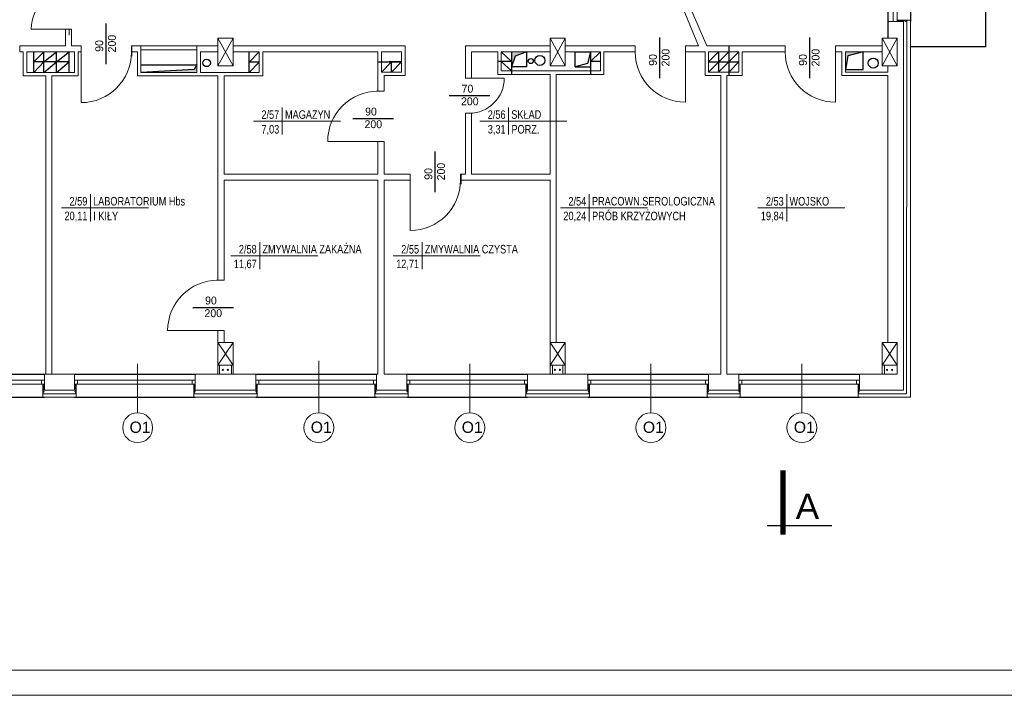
# Model space of a CAD drawing. Header units: millimetres. Extents: x 126553 to 403692, y -95821 to 38049.
# Tile 160 of 256: x 223207 to 225163, y 5446 to 6788. Entities that reach past the tile are written whole.
import ezdxf
from ezdxf.enums import TextEntityAlignment as Align

# ---------------------------------------------------------------- set-up
doc = ezdxf.new("R2010")
doc.units = ezdxf.units.MM
doc.linetypes.add('ACAD_ISO03W100', pattern=[30, 12, -18])
for name, color, linetype, lineweight in [('docieplenie', 6, 'Continuous', 18), ('docieplenie zew.', 6, 'Continuous', 18), ('OKNA', 7, 'Continuous', 13), ('opisy', 7, 'Continuous', 18), ('PODCIĄG', 11, 'ACAD_ISO03W100', 0), ('ramki', 250, 'Continuous', 13), ('WYMIAR', 7, 'Continuous', 18), ('ŚCIANY CIENKIE', 7, 'Continuous', 18), ('ŚCIANY GRUBE', 7, 'Continuous', 20)]:
    doc.layers.add(name, color=color, linetype=linetype, lineweight=lineweight)
doc.layers.add('KOMINY', color=94, linetype='Continuous', plot=False)
doc.layers.add('WIDOK', color=7, linetype='Continuous')
doc.styles.add('STYLE1', font='txt', dxfattribs={"width": 0.8})
doc.linetypes.add('ZIGZAG', pattern='A,0.0001,-0.2,[131,LTYPESHP.SHX,S=0.2,R=0,X=-0.2,Y=0],-0.4,[131,LTYPESHP.SHX,S=0.2,R=180,X=0.2,Y=0],-0.2', length=0.8001)

# ---------------------------------------------------------------- blocks, each defined once
blk = doc.blocks.new('METKA')
for p, q in [((0, 26.9), (0, -26.9)), ((-57.4, 0), (115.4, 0))]:
    blk.add_line(p, q)
at = {"layer": 'opisy', "style": 'STYLE1', "width": 0.8, "flags": 4}
for tag, p in [('NUMER', (-6.1, 4.5)), ('POWIERZCHNIA', (-6, -24.6))]:
    blk.add_attdef(tag, text='', height=17, dxfattribs=at).set_placement(p, align=Align.RIGHT)
for tag, p in [('NAZWA', (5.3, 4.6)), ('POSADZKA', (5.6, -24.7))]:
    blk.add_attdef(tag, p, '', height=17, dxfattribs=at)

msp = doc.modelspace()

# ---------------------------------------------------------------- hatches: boundary and pattern name
at = {"layer": 'KOMINY'}
for points in [[(224213.72505, 6723.67806), (224183.72505, 6723.67806), (224183.72505, 6693.67806), (224191.2295, 6714.8423)], [(224847.72505, 6688.67806), (224852.53022, 6715.9143), (224882.72505, 6723.67806), (224847.72505, 6723.67806)], [(223558.72505, 6697.87339), (223553.36802, 6688.36269), (223447.72505, 6682.87339), (223558.72505, 6682.87339)]]:
    msp.add_hatch(color=0, dxfattribs=at).paths.add_polyline_path(points)

# ---------------------------------------------------------------- linework, layer by layer
at = {"layer": 'docieplenie', "color": 0, "linetype": 'ZIGZAG'}
for p, q in [((224952.97679, 6786.34464), (224951.22332, 6784.28772)), ((224955.95001, 6784.05911), (224952.97679, 6786.34464)), ((224958.4485, 6786.53633), (224955.95001, 6784.05911)), ((224961.74573, 6783.79368), (224958.4485, 6786.53633)), ((224964.58571, 6786.38401), (224961.74573, 6783.79368)), ((224967.13189, 6783.93905), (224964.58571, 6786.38401)), ((224969.62804, 6785.12585), (224967.13189, 6783.93905)), ((224969.62804, 6785.12585), (224969.16212, 6044.7064)), ((223252.87518, 6050.75245), (223255.52144, 6053.12851)), ((223255.22179, 6048.92405), (223252.87518, 6050.75245)), ((223252.91362, 6055.08295), (223255.51836, 6057.59137)), ((223255.52144, 6053.12851), (223252.91362, 6055.08295)), ((223252.91509, 6046.39691), (223255.22179, 6048.92405)), ((223254.20645, 6044.72881), (223252.91509, 6046.39691)), ((223252.92668, 6060.0264), (223255.4984, 6062.51847)), ((223255.51836, 6057.59137), (223252.92668, 6060.0264)), ((223255.4984, 6062.51847), (223254.25151, 6063.5308)), ((223315.86656, 6053.75122), (223318.47995, 6056.10187)), ((223318.46674, 6051.59823), (223315.86656, 6053.75122)), ((223315.88945, 6062.70489), (223316.75305, 6063.45522)), ((223318.51752, 6060.64146), (223315.88945, 6062.70489)), ((223315.88945, 6058.54051), (223318.51752, 6060.64146)), ((223318.47995, 6056.10187), (223315.88945, 6058.54051)), ((223316.12659, 6049.11117), (223318.46674, 6051.59823)), ((223318.57827, 6047.21799), (223316.12659, 6049.11117)), ((223317.05109, 6044.72881), (223318.57827, 6047.21799)), ((223552.94993, 6052.62216), (223555.3752, 6055.27165)), ((223555.20659, 6049.22323), (223552.94993, 6052.62216)), ((223552.98265, 6046.70681), (223555.20659, 6049.22323)), ((223554.16381, 6044.7064), (223552.98265, 6046.70681)), ((223553.08582, 6058.14754), (223555.4405, 6060.69675)), ((223555.3752, 6055.27165), (223553.08582, 6058.14754)), ((223555.4405, 6060.69675), (223553.21657, 6063.24586)), ((223676.18795, 6058.65362), (223678.44109, 6061.48408)), ((223678.24797, 6056.14476), (223676.18795, 6058.65362)), ((223676.18795, 6053.70033), (223678.24797, 6056.14476)), ((223678.31239, 6051.96342), (223676.18795, 6053.70033)), ((223676.18795, 6049.13296), (223678.31239, 6051.96342)), ((223678.24797, 6047.01012), (223676.18795, 6049.13296)), ((223678.44109, 6061.48408), (223676.25238, 6063.47824)), ((223676.89615, 6044.7064), (223678.24797, 6047.01012)), ((223912.87518, 6050.75245), (223915.52144, 6053.12851)), ((223915.22179, 6048.92405), (223912.87518, 6050.75245)), ((223912.91362, 6055.08295), (223915.51836, 6057.59137)), ((223915.52144, 6053.12851), (223912.91362, 6055.08295)), ((223912.91509, 6046.39691), (223915.22179, 6048.92405)), ((223914.20645, 6044.72881), (223912.91509, 6046.39691)), ((223912.92668, 6060.0264), (223915.4984, 6062.51847)), ((223915.51836, 6057.59137), (223912.92668, 6060.0264)), ((223915.4984, 6062.51847), (223914.25151, 6063.5308)), ((223975.86656, 6053.75122), (223978.47995, 6056.10187)), ((223978.46674, 6051.59823), (223975.86656, 6053.75122)), ((223975.88945, 6062.70489), (223976.75305, 6063.45522)), ((223978.51752, 6060.64146), (223975.88945, 6062.70489)), ((223975.88945, 6058.54051), (223978.51752, 6060.64146)), ((223978.47995, 6056.10187), (223975.88945, 6058.54051)), ((223976.12659, 6049.11117), (223978.46674, 6051.59823)), ((223978.57827, 6047.21799), (223976.12659, 6049.11117)), ((223977.05109, 6044.72881), (223978.57827, 6047.21799)), ((224212.94993, 6052.62216), (224215.3752, 6055.27165)), ((224215.20659, 6049.22323), (224212.94993, 6052.62216)), ((224212.98265, 6046.70681), (224215.20659, 6049.22323)), ((224214.16381, 6044.7064), (224212.98265, 6046.70681)), ((224213.08582, 6058.14754), (224215.4405, 6060.69675)), ((224215.3752, 6055.27165), (224213.08582, 6058.14754)), ((224215.4405, 6060.69675), (224213.21657, 6063.24586)), ((224336.18795, 6058.65362), (224338.44109, 6061.48408)), ((224338.24797, 6056.14476), (224336.18795, 6058.65362)), ((224336.18795, 6053.70033), (224338.24797, 6056.14476)), ((224338.31239, 6051.96342), (224336.18795, 6053.70033)), ((224336.18795, 6049.13296), (224338.31239, 6051.96342)), ((224338.24797, 6047.01012), (224336.18795, 6049.13296)), ((224338.44109, 6061.48408), (224336.25238, 6063.47824)), ((224336.89615, 6044.7064), (224338.24797, 6047.01012)), ((224572.87518, 6050.75245), (224575.52144, 6053.12851)), ((224575.22179, 6048.92405), (224572.87518, 6050.75245)), ((224572.91362, 6055.08295), (224575.51836, 6057.59137)), ((224575.52144, 6053.12851), (224572.91362, 6055.08295)), ((224572.91509, 6046.39691), (224575.22179, 6048.92405)), ((224574.20645, 6044.72881), (224572.91509, 6046.39691)), ((224572.92668, 6060.0264), (224575.4984, 6062.51847)), ((224575.51836, 6057.59137), (224572.92668, 6060.0264)), ((224575.4984, 6062.51847), (224574.25151, 6063.5308)), ((224635.86656, 6053.75122), (224638.47995, 6056.10187)), ((224638.46674, 6051.59823), (224635.86656, 6053.75122)), ((224635.88945, 6062.70489), (224636.75305, 6063.45522)), ((224638.51752, 6060.64146), (224635.88945, 6062.70489)), ((224635.88945, 6058.54051), (224638.51752, 6060.64146)), ((224638.47995, 6056.10187), (224635.88945, 6058.54051)), ((224636.12659, 6049.11117), (224638.46674, 6051.59823)), ((224638.57827, 6047.21799), (224636.12659, 6049.11117)), ((224637.05109, 6044.72881), (224638.57827, 6047.21799)), ((224872.94993, 6052.62216), (224875.3752, 6055.27165)), ((224875.20659, 6049.22323), (224872.94993, 6052.62216)), ((224872.98265, 6046.70681), (224875.20659, 6049.22323)), ((224874.16381, 6044.7064), (224872.98265, 6046.70681)), ((224873.08582, 6058.14754), (224875.4405, 6060.69675)), ((224875.3752, 6055.27165), (224873.08582, 6058.14754)), ((224875.4405, 6060.69675), (224873.21657, 6063.24586)), ((223254.20645, 6044.72881), (223317.05109, 6044.72881)), ((223554.16381, 6044.7064), (223676.89615, 6044.7064)), ((223914.20645, 6044.72881), (223977.05109, 6044.72881)), ((224214.16381, 6044.7064), (224336.89615, 6044.7064)), ((224574.20645, 6044.72881), (224637.05109, 6044.72881)), ((224874.16381, 6044.7064), (224969.16212, 6044.7064))]:
    msp.add_line(p, q, dxfattribs=at)
at = {"layer": 'docieplenie', "color": 0}
for p, q in [((223552.72505, 6063.67806), (223552.72505, 6051.67806)), ((223678.72505, 6037.67806), (223678.72505, 6063.67806)), ((224212.72505, 6063.67806), (224212.72505, 6051.67806)), ((224338.72505, 6037.67806), (224338.72505, 6063.67806)), ((224872.72505, 6063.67806), (224872.72505, 6051.67806))]:
    msp.add_line(p, q, dxfattribs=at)
at = {"layer": 'docieplenie', "color": 0, "lineweight": 30}
for points in [[(223378.56407, 6699.15289), (223378.56407, 6780.02083)], [(224478.77492, 6671.35445), (224478.77492, 6752.22239)], [(224776.84572, 6671.35445), (224776.84572, 6752.22239)], [(224060.23923, 6636.81746), (224141.10717, 6636.81746)], [(223868.48597, 6591.37796), (223949.35391, 6591.37796)], [(224032.56407, 6444.95756), (224032.56407, 6525.8255)], [(223550.48597, 6216.06555), (223631.35391, 6216.06555)]]:
    msp.add_lwpolyline(points, dxfattribs=at)
at = {"layer": 'docieplenie', "color": 0, "lineweight": 0}
for points in [[(223309.72505, 6768.97967), (223229.72505, 6768.97967)], [(223328.72505, 6722.87339), (223328.72505, 6622.87339)], [(224529.68966, 6723.67806), (224529.68966, 6623.67806)], [(224827.76045, 6723.67806), (224827.76045, 6623.67806)], [(224099.72505, 6671.67806), (224169.72505, 6671.67806)], [(223918.72505, 6545.49789), (223818.72505, 6545.49789)], [(223982.72505, 6468.67806), (223982.72505, 6368.67806)], [(223600.72505, 6170.18549), (223500.72505, 6170.18549)]]:
    msp.add_lwpolyline(points, dxfattribs=at)
for centre, radius, start, end in [((223309.72505, 6768.97967), 80, 90, 180), ((223328.72505, 6722.87339), 100, 270, 0), ((224529.68966, 6723.67806), 100, 180, 270), ((224827.76045, 6723.67806), 100, 180, 270), ((224099.72505, 6671.67806), 70, 270, 0), ((223918.72505, 6545.49789), 100, 90, 180), ((223982.72505, 6468.67806), 100, 270, 0), ((223600.72505, 6170.18549), 100, 90, 180)]:
    msp.add_arc(centre, radius, start, end, dxfattribs=at)
at = {"layer": 'docieplenie zew.', "color": 0}
for p, q in [((224976.72505, 6786.67806), (224950.72505, 6786.67806)), ((224950.72505, 6786.67806), (224950.72505, 6783.67806)), ((224976.72505, 6783.67806), (224976.72505, 6786.67806)), ((224976.72505, 6783.67806), (224976.72505, 6037.67806)), ((223255.72505, 6063.67806), (223252.72505, 6063.67806)), ((223252.72505, 6063.67806), (223252.72505, 6037.67806)), ((223318.72505, 6063.67806), (223315.72505, 6063.67806)), ((223318.72505, 6037.67806), (223318.72505, 6063.67806)), ((223555.72505, 6063.67806), (223552.72505, 6063.67806)), ((223552.72505, 6063.67806), (223552.72505, 6037.67806)), ((223555.72505, 6063.67806), (223552.72505, 6063.67806)), ((223552.72505, 6051.67806), (223552.72505, 6037.67806)), ((223678.72505, 6063.67806), (223675.72505, 6063.67806)), ((223678.72505, 6063.67806), (223675.72505, 6063.67806)), ((223678.72505, 6037.67806), (223678.72505, 6063.67806)), ((223915.72505, 6063.67806), (223912.72505, 6063.67806)), ((223912.72505, 6063.67806), (223912.72505, 6037.67806)), ((223978.72505, 6063.67806), (223975.72505, 6063.67806)), ((223978.72505, 6037.67806), (223978.72505, 6063.67806)), ((224215.72505, 6063.67806), (224212.72505, 6063.67806)), ((224212.72505, 6063.67806), (224212.72505, 6037.67806)), ((224215.72505, 6063.67806), (224212.72505, 6063.67806)), ((224212.72505, 6051.67806), (224212.72505, 6037.67806)), ((224338.72505, 6063.67806), (224335.72505, 6063.67806)), ((224338.72505, 6063.67806), (224335.72505, 6063.67806)), ((224338.72505, 6037.67806), (224338.72505, 6063.67806)), ((224575.72505, 6063.67806), (224572.72505, 6063.67806)), ((224572.72505, 6063.67806), (224572.72505, 6037.67806)), ((224638.72505, 6063.67806), (224635.72505, 6063.67806)), ((224638.72505, 6037.67806), (224638.72505, 6063.67806)), ((224875.72505, 6063.67806), (224872.72505, 6063.67806)), ((224872.72505, 6063.67806), (224872.72505, 6037.67806)), ((224875.72505, 6063.67806), (224872.72505, 6063.67806)), ((224872.72505, 6051.67806), (224872.72505, 6037.67806)), ((223252.72505, 6037.67806), (223315.72505, 6037.67806)), ((223315.72505, 6037.67806), (223318.72505, 6037.67806)), ((223552.72505, 6037.67806), (223675.72505, 6037.67806)), ((223552.72505, 6037.67806), (223675.72505, 6037.67806)), ((223675.72505, 6037.67806), (223678.72505, 6037.67806)), ((223675.72505, 6037.67806), (223678.72505, 6037.67806)), ((223912.72505, 6037.67806), (223975.72505, 6037.67806)), ((223975.72505, 6037.67806), (223978.72505, 6037.67806)), ((224212.72505, 6037.67806), (224335.72505, 6037.67806)), ((224212.72505, 6037.67806), (224335.72505, 6037.67806)), ((224335.72505, 6037.67806), (224338.72505, 6037.67806)), ((224335.72505, 6037.67806), (224338.72505, 6037.67806)), ((224572.72505, 6037.67806), (224635.72505, 6037.67806)), ((224635.72505, 6037.67806), (224638.72505, 6037.67806)), ((224872.72505, 6037.67806), (224976.72505, 6037.67806)), ((224872.72505, 6037.67806), (224976.72505, 6037.67806))]:
    msp.add_line(p, q, dxfattribs=at)
at = {"layer": 'KOMINY', "color": 0}
for p, q in [((224615.72505, 6735.67806), (224615.72505, 6676.67806)), ((223234.72505, 6704.08039), (223254.72505, 6723.67806)), ((223234.72505, 6682.87339), (223234.72505, 6723.67806)), ((223254.72505, 6682.87339), (223254.72505, 6723.67806)), ((223254.72505, 6704.08039), (223279.72505, 6723.67806)), ((223279.72505, 6682.87339), (223279.72505, 6723.67806)), ((223279.72505, 6704.08039), (223304.72505, 6723.67806)), ((223304.72505, 6682.87339), (223304.72505, 6723.67806)), ((223662.72505, 6682.87339), (223662.72505, 6723.67806)), ((223682.72505, 6723.67806), (223662.72505, 6703.27572)), ((224163.72505, 6723.67806), (224183.72505, 6704.67806)), ((224163.72505, 6723.67806), (224183.72505, 6704.67806)), ((224183.72505, 6723.67806), (224183.72505, 6678.67806)), ((224191.2295, 6714.8423), (224183.72505, 6693.67806)), ((224213.72505, 6723.67806), (224191.2295, 6714.8423)), ((224213.72505, 6723.67806), (224213.72505, 6693.67806)), ((224310.72505, 6693.67806), (224310.72505, 6723.67806)), ((224310.72505, 6723.67806), (224340.72505, 6723.67806)), ((224340.72505, 6723.67806), (224335.11764, 6700.58601)), ((224340.72505, 6723.67806), (224340.72505, 6678.67806)), ((224360.72505, 6723.67806), (224340.72505, 6704.67806)), ((224615.72505, 6723.67806), (224575.72505, 6683.67806)), ((224595.72505, 6723.67806), (224575.72505, 6703.67806)), ((224595.72505, 6723.67806), (224595.72505, 6683.67806)), ((224635.72505, 6723.67806), (224595.72505, 6683.67806)), ((224852.53022, 6715.9143), (224847.72505, 6688.67806)), ((224882.72505, 6723.67806), (224852.53022, 6715.9143)), ((224882.72505, 6688.67806), (224882.72505, 6723.67806)), ((223259.22505, 6704.08039), (223234.72505, 6704.08039)), ((223234.72505, 6682.87339), (223254.72505, 6704.08039)), ((223254.72505, 6682.87339), (223279.72505, 6704.08039)), ((223304.72505, 6704.08039), (223259.22505, 6704.08039)), ((223279.72505, 6682.87339), (223304.72505, 6704.08039)), ((223447.72505, 6697.87339), (223558.72505, 6697.87339)), ((223558.72505, 6697.87339), (223553.36802, 6688.36269)), ((223682.72505, 6703.27572), (223662.72505, 6703.27572)), ((223682.72505, 6703.27572), (223662.72505, 6682.87339)), ((223917.72505, 6703.67806), (223965.72505, 6703.67806)), ((223925.72505, 6703.67806), (223965.72505, 6703.67806)), ((223925.72505, 6683.67806), (223945.72505, 6703.67806)), ((223965.72505, 6703.67806), (223940.72505, 6703.67806)), ((223945.72505, 6683.67806), (223945.72505, 6703.67806)), ((223945.72505, 6683.67806), (223965.72505, 6703.67806)), ((224183.72505, 6704.67806), (224156.72505, 6704.67806)), ((224163.72505, 6704.67806), (224183.72505, 6685.67806)), ((224183.72505, 6704.67806), (224163.72505, 6704.67806)), ((224163.72505, 6704.67806), (224183.72505, 6685.67806)), ((224213.72505, 6693.67806), (224183.72505, 6693.67806)), ((224335.11764, 6700.58601), (224310.72505, 6693.67806)), ((224310.72505, 6693.67806), (224340.72505, 6693.67806)), ((224360.72505, 6704.67806), (224340.72505, 6704.67806)), ((224575.72505, 6703.67806), (224635.72505, 6703.67806)), ((224635.72505, 6703.67806), (224615.72505, 6683.67806)), ((223553.36802, 6688.36269), (223447.72505, 6682.87339)), ((224847.72505, 6688.67806), (224882.72505, 6688.67806))]:
    msp.add_line(p, q, dxfattribs=at)
for centre, radius in [((224240.57617, 6706.69468), 10), ((224902.90226, 6701.39807), 10), ((223578.18722, 6701.81689), 7.5), ((224222.36762, 6705.32342), 5)]:
    msp.add_circle(centre, radius, dxfattribs=at)
at = {"layer": 'OKNA', "color": 0}
for p, q in [((224942.72505, 6903.67806), (224942.72505, 6783.67806)), ((224950.72505, 6903.67806), (224950.72505, 6783.67806)), ((223015.72505, 6071.67806), (223255.72505, 6071.67806)), ((223249.72505, 6063.67806), (223249.72505, 6071.67806)), ((223315.72505, 6071.67806), (223555.72505, 6071.67806)), ((223321.72505, 6063.67806), (223321.72505, 6071.67806)), ((223549.72505, 6063.67806), (223549.72505, 6071.67806)), ((223675.72505, 6071.67806), (223915.72505, 6071.67806)), ((223681.72505, 6063.67806), (223681.72505, 6071.67806)), ((223909.72505, 6063.67806), (223909.72505, 6071.67806)), ((223975.72505, 6071.67806), (224215.72505, 6071.67806)), ((223981.72505, 6063.67806), (223981.72505, 6071.67806)), ((224209.72505, 6063.67806), (224209.72505, 6071.67806)), ((224335.72505, 6071.67806), (224575.72505, 6071.67806)), ((224341.72505, 6063.67806), (224341.72505, 6071.67806)), ((224569.72505, 6063.67806), (224569.72505, 6071.67806)), ((224635.72505, 6071.67806), (224875.72505, 6071.67806)), ((224641.72505, 6063.67806), (224641.72505, 6071.67806)), ((224869.72505, 6063.67806), (224869.72505, 6071.67806)), ((223015.72505, 6063.67806), (223255.72505, 6063.67806)), ((223315.72505, 6063.67806), (223555.72505, 6063.67806)), ((223675.72505, 6063.67806), (223915.72505, 6063.67806)), ((223975.72505, 6063.67806), (224215.72505, 6063.67806)), ((224335.72505, 6063.67806), (224575.72505, 6063.67806)), ((224635.72505, 6063.67806), (224875.72505, 6063.67806))]:
    msp.add_line(p, q, dxfattribs=at)
at = {"layer": 'opisy', "color": 0}
for p, q in [((223801.10959, 6109.69904), (223801.10959, 6006.92606)), ((223441.10959, 6104.15036), (223441.10959, 6006.92606)), ((224101.10959, 6104.15036), (224101.10959, 6006.92606)), ((224461.10959, 6104.15036), (224461.10959, 6006.92606)), ((224761.10959, 6104.15036), (224761.10959, 6006.92606))]:
    msp.add_line(p, q, dxfattribs=at)
for centre in [(223441.10959, 5977.22581), (223801.10959, 5977.22581), (224101.10959, 5977.22581), (224461.10959, 5977.22581), (224761.10959, 5977.22581)]:
    msp.add_circle(centre, 29.70025, dxfattribs=at)
at = {"layer": 'PODCIĄG', "color": 0}
for p, q in [((223297.72505, 6768.97967), (223297.72505, 6744.87339)), ((223304.72505, 6768.97967), (223304.72505, 6744.87339))]:
    msp.add_line(p, q, dxfattribs=at)
at = {"layer": 'ramki', "color": 0, "ltscale": 0.6}
for points in [[(213966.30998, 9645.64919), (226870.0253, 9645.64919), (226870.0253, 5445.64919), (213966.30998, 5445.64919)], [(214166.30998, 9595.64919), (226820.0253, 9595.64919), (226820.0253, 5495.64919), (214166.30998, 5495.64919)]]:
    msp.add_lwpolyline(points, close=True, dxfattribs=at)
at = {"layer": 'WIDOK', "color": 0}
for p, q in [((225126.72505, 6733.67806), (225126.72505, 6983.67806)), ((224931.72505, 6903.67806), (224931.72505, 6751.17806)), ((224976.72505, 6903.67806), (224976.72505, 6783.67806)), ((223015.72505, 6083.67806), (223255.72505, 6083.67806)), ((223315.72505, 6083.67806), (223555.72505, 6083.67806)), ((223675.72505, 6083.67806), (223915.72505, 6083.67806)), ((223975.72505, 6083.67806), (224215.72505, 6083.67806)), ((224335.72505, 6083.67806), (224575.72505, 6083.67806)), ((224635.72505, 6083.67806), (224875.72505, 6083.67806)), ((223015.72505, 6037.67806), (223255.72505, 6037.67806)), ((223315.72505, 6037.67806), (223555.72505, 6037.67806)), ((223675.72505, 6037.67806), (223915.72505, 6037.67806)), ((223975.72505, 6037.67806), (224215.72505, 6037.67806)), ((224335.72505, 6037.67806), (224575.72505, 6037.67806)), ((224635.72505, 6037.67806), (224875.72505, 6037.67806))]:
    msp.add_line(p, q, dxfattribs=at)
at = {"layer": 'WIDOK'}
msp.add_line((224691.95581, 5782.78262), (224820.81983, 5782.78262), dxfattribs=at)
at = {"layer": 'WIDOK', "color": 0}
msp.add_lwpolyline([(225126.72505, 6733.67806), (224976.72505, 6733.67806)], dxfattribs=at)
at = {"layer": 'WIDOK', "const_width": 10}
msp.add_lwpolyline([(224723.59955, 5764.38177), (224723.59955, 5892.27389)], dxfattribs=at)
at = {"layer": 'WIDOK', "lineweight": 100, "const_width": 10}
msp.add_lwpolyline([(224723.59955, 5764.38177), (224723.59955, 5892.27389)], dxfattribs=at)
at = {"layer": 'ŚCIANY CIENKIE', "color": 0}
for p, q in [((223600.72505, 6751.17806), (223630.72505, 6696.17806)), ((223630.72505, 6751.17806), (223600.72505, 6696.17806)), ((224260.72505, 6751.17806), (224290.72505, 6696.17806)), ((224290.72505, 6751.17806), (224260.72505, 6696.17806)), ((224950.72505, 6751.17806), (224920.72505, 6696.17806)), ((224920.72505, 6751.17806), (224950.72505, 6696.17806)), ((223447.72505, 6735.67806), (223558.72505, 6735.67806)), ((223447.72505, 6727.68387), (223558.72505, 6727.68387)), ((223600.72505, 6146.17806), (223630.72505, 6101.17806)), ((223630.72505, 6146.17806), (223600.72505, 6101.17806)), ((224290.72505, 6146.17806), (224260.72505, 6101.17806)), ((224260.72505, 6146.17806), (224290.72505, 6101.17806)), ((224950.72505, 6146.17806), (224920.72505, 6101.17806)), ((224920.72505, 6146.17806), (224950.72505, 6101.17806))]:
    msp.add_line(p, q, dxfattribs=at)
at = {"layer": 'ŚCIANY GRUBE', "color": 0}
for p, q in [((224466.72505, 6951.67806), (224555.48799, 6735.67806)), ((224478.72505, 6951.67806), (224572.28858, 6735.67806)), ((224962.72505, 6783.67806), (224931.72505, 6783.67806)), ((224931.72505, 6783.67806), (224931.72505, 6751.17806)), ((224962.72505, 6783.67806), (224931.72505, 6783.67806)), ((224962.72505, 6783.67806), (224962.72505, 6051.67806)), ((223297.72505, 6735.67806), (223297.72505, 6768.97967)), ((223309.72505, 6768.97967), (223309.72505, 6735.67806)), ((223630.72505, 6751.17806), (223600.72505, 6751.17806)), ((223600.72505, 6696.17806), (223600.72505, 6751.17806)), ((223630.72505, 6751.17806), (223630.72505, 6696.17806)), ((224260.72505, 6751.17806), (224290.72505, 6751.17806)), ((224260.72505, 6696.17806), (224260.72505, 6751.17806)), ((224290.72505, 6751.17806), (224290.72505, 6696.17806)), ((224920.72505, 6751.17806), (224950.72505, 6751.17806)), ((224920.72505, 6751.17806), (224920.72505, 6735.67806)), ((224920.72505, 6696.17806), (224920.72505, 6751.17806)), ((224950.72505, 6751.17806), (224950.72505, 6696.17806)), ((223206.72505, 6723.67806), (223206.72505, 6735.67806)), ((223297.72505, 6735.67806), (223206.72505, 6735.67806)), ((223206.72505, 6723.67806), (223206.72505, 6735.67806)), ((223328.72505, 6735.67806), (223309.72505, 6735.67806)), ((223328.72505, 6735.67806), (223328.72505, 6723.67806)), ((223328.72505, 6734.87339), (223328.72505, 6714.87339)), ((223328.72505, 6722.87339), (223328.72505, 6734.87339)), ((223328.72505, 6722.87339), (223328.72505, 6734.87339)), ((223328.72505, 6734.87339), (223328.72505, 6722.87339)), ((223428.68966, 6734.87339), (223428.68966, 6722.87339)), ((223428.72505, 6735.67806), (223428.72505, 6723.67806)), ((223428.72505, 6735.67806), (223447.72505, 6735.67806)), ((223428.72505, 6734.87339), (223428.72505, 6722.87339)), ((223429.72505, 6734.87339), (223429.72505, 6714.87339)), ((223447.72505, 6682.87339), (223447.72505, 6735.67806)), ((223558.72505, 6682.87339), (223558.72505, 6735.67806)), ((223558.72505, 6735.67806), (223600.72505, 6735.67806)), ((223972.72505, 6735.67806), (223630.72505, 6735.67806)), ((223972.72505, 6676.67806), (223972.72505, 6735.67806)), ((224260.72505, 6735.67806), (224092.72505, 6735.67806)), ((224092.72505, 6735.67806), (224092.72505, 6723.67806)), ((224092.72505, 6735.67806), (224092.72505, 6671.67806)), ((224429.72505, 6735.67806), (224290.72505, 6735.67806)), ((224429.65426, 6735.67806), (224429.65426, 6723.67806)), ((224429.68966, 6735.67806), (224429.68966, 6723.67806)), ((224429.68966, 6735.67806), (224429.68966, 6723.67806)), ((224429.72505, 6723.67806), (224429.72505, 6735.67806)), ((224429.72505, 6723.67806), (224429.72505, 6735.67806)), ((224429.72505, 6723.67806), (224429.72505, 6735.67806)), ((224429.72505, 6735.67806), (224429.72505, 6723.67806)), ((224529.68966, 6723.67806), (224529.68966, 6735.67806)), ((224529.68966, 6723.67806), (224529.68966, 6735.67806)), ((224529.68966, 6735.67806), (224529.68966, 6715.67806)), ((224529.68966, 6723.67806), (224529.68966, 6735.67806)), ((224529.68966, 6723.67806), (224529.68966, 6735.67806)), ((224529.68966, 6735.67806), (224529.68966, 6723.67806)), ((224529.72505, 6723.67806), (224529.72505, 6735.67806)), ((224529.72505, 6735.67806), (224555.48799, 6735.67806)), ((224529.72505, 6723.67806), (224529.72505, 6735.67806)), ((224529.72505, 6723.67806), (224529.72505, 6735.67806)), ((224572.28858, 6735.67806), (224727.72505, 6735.67806)), ((224727.72505, 6723.67806), (224727.72505, 6735.67806)), ((224727.72505, 6735.67806), (224727.72505, 6723.67806)), ((224727.76045, 6735.67806), (224727.76045, 6723.67806)), ((224727.76045, 6735.67806), (224727.76045, 6723.67806)), ((224727.79585, 6723.67806), (224727.79585, 6735.67806)), ((224727.79585, 6723.67806), (224727.79585, 6735.67806)), ((224727.79585, 6723.67806), (224727.79585, 6735.67806)), ((224727.79585, 6735.67806), (224727.79585, 6723.67806)), ((224910.72505, 6735.67806), (224827.72505, 6735.67806)), ((224827.72505, 6723.67806), (224827.72505, 6735.67806)), ((224827.76045, 6723.67806), (224827.76045, 6735.67806)), ((224827.76045, 6723.67806), (224827.76045, 6735.67806)), ((224827.76045, 6735.67806), (224827.76045, 6715.67806)), ((224827.76045, 6723.67806), (224827.76045, 6735.67806)), ((224827.76045, 6723.67806), (224827.76045, 6735.67806)), ((224827.76045, 6735.67806), (224827.76045, 6723.67806)), ((224827.79585, 6723.67806), (224827.79585, 6735.67806)), ((224827.79585, 6723.67806), (224827.79585, 6735.67806)), ((224827.79585, 6723.67806), (224827.79585, 6735.67806)), ((224910.72505, 6735.67806), (224920.72505, 6735.67806)), ((223213.72505, 6723.67806), (223206.72505, 6723.67806)), ((223213.72505, 6675.87339), (223213.72505, 6723.67806)), ((223259.22505, 6723.67806), (223220.72505, 6723.67806)), ((223220.72505, 6682.87339), (223220.72505, 6723.67806)), ((223315.72505, 6723.67806), (223259.22505, 6723.67806)), ((223315.72505, 6682.87339), (223315.72505, 6723.67806)), ((223328.72505, 6723.67806), (223322.72505, 6723.67806)), ((223322.72505, 6675.87339), (223322.72505, 6723.67806)), ((223428.72505, 6723.67806), (223440.72505, 6723.67806)), ((223440.72505, 6675.87339), (223440.72505, 6723.67806)), ((223565.72505, 6682.87339), (223565.72505, 6723.67806)), ((223565.72505, 6723.67806), (223600.72505, 6723.67806)), ((223682.72505, 6723.67806), (223630.72505, 6723.67806)), ((223682.72505, 6682.87339), (223682.72505, 6723.67806)), ((223905.72505, 6723.67806), (223689.72505, 6723.67806)), ((223689.72505, 6675.87339), (223689.72505, 6723.67806)), ((223690.72505, 6723.67806), (223689.72505, 6723.67806)), ((223918.72505, 6723.67806), (223905.72505, 6723.67806)), ((223918.72505, 6645.67806), (223918.72505, 6723.67806)), ((223925.72505, 6683.67806), (223925.72505, 6723.67806)), ((223965.72505, 6723.67806), (223925.72505, 6723.67806)), ((223965.72505, 6683.67806), (223965.72505, 6723.67806)), ((224104.72505, 6723.67806), (224104.72505, 6671.67806)), ((224156.72505, 6723.67806), (224104.72505, 6723.67806)), ((224156.72505, 6723.67806), (224156.72505, 6678.67806)), ((224156.72505, 6678.67806), (224156.72505, 6723.67806)), ((224163.72505, 6723.67806), (224163.72505, 6685.67806)), ((224163.72505, 6723.67806), (224260.72505, 6723.67806)), ((224180.72505, 6723.67806), (224210.72505, 6723.67806)), ((224360.72505, 6723.67806), (224290.72505, 6723.67806)), ((224360.72505, 6685.67806), (224360.72505, 6723.67806)), ((224367.72505, 6678.67806), (224367.72505, 6723.67806)), ((224373.72505, 6723.67806), (224367.72505, 6723.67806)), ((224429.72505, 6723.67806), (224367.72505, 6723.67806)), ((224529.72505, 6723.67806), (224568.72505, 6723.67806)), ((224568.72505, 6723.67806), (224568.72505, 6676.67806)), ((224575.72505, 6723.67806), (224575.72505, 6683.67806)), ((224575.72505, 6723.67806), (224635.72505, 6723.67806)), ((224611.72505, 6723.67806), (224635.72505, 6723.67806)), ((224635.72505, 6683.67806), (224635.72505, 6723.67806)), ((224642.72505, 6676.67806), (224642.72505, 6723.67806)), ((224642.72505, 6723.67806), (224727.72505, 6723.67806)), ((224840.72505, 6723.67806), (224827.72505, 6723.67806)), ((224840.72505, 6676.67806), (224840.72505, 6723.67806)), ((224910.72505, 6723.67806), (224847.72505, 6723.67806)), ((224847.72505, 6683.67806), (224847.72505, 6723.67806)), ((224847.72505, 6723.67806), (224847.72505, 6688.67806)), ((224910.72505, 6723.67806), (224920.72505, 6723.67806)), ((223630.72505, 6696.17806), (223600.72505, 6696.17806)), ((224290.72505, 6696.17806), (224260.72505, 6696.17806)), ((224950.72505, 6696.17806), (224920.72505, 6696.17806)), ((224931.72505, 6696.17806), (224931.72505, 6683.67806)), ((223213.72505, 6675.87339), (223258.72505, 6675.87339)), ((223220.72505, 6682.87339), (223315.72505, 6682.87339)), ((223258.72505, 6675.87339), (223258.72505, 6083.67806)), ((223270.72505, 6682.87339), (223315.72505, 6682.87339)), ((223270.72505, 6675.87339), (223270.72505, 6083.67806)), ((223270.72505, 6675.87339), (223322.72505, 6675.87339)), ((223440.72505, 6675.87339), (223558.72505, 6675.87339)), ((223447.72505, 6682.87339), (223553.64309, 6682.87339)), ((223447.72505, 6682.87339), (223558.72505, 6682.87339)), ((223558.72505, 6675.87339), (223565.72505, 6675.87339)), ((223565.72505, 6682.87339), (223682.72505, 6682.87339)), ((223565.72505, 6675.87339), (223600.72505, 6675.87339)), ((223600.72505, 6675.87339), (223600.72505, 6563.67806)), ((223612.72505, 6675.87339), (223612.72505, 6480.67806)), ((223612.72505, 6675.87339), (223689.72505, 6675.87339)), ((223925.72505, 6683.67806), (223965.72505, 6683.67806)), ((223930.72505, 6645.67806), (223930.72505, 6676.67806)), ((223930.72505, 6676.67806), (223972.72505, 6676.67806)), ((224260.72505, 6678.67806), (224156.72505, 6678.67806)), ((224163.72505, 6685.67806), (224290.72505, 6685.67806)), ((224195.72505, 6678.67806), (224260.72505, 6678.67806)), ((224220.27463, 6685.67806), (224222.72505, 6685.67806)), ((224260.72505, 6480.67806), (224260.72505, 6678.67806)), ((224272.72505, 6146.17806), (224272.72505, 6678.67806)), ((224272.72505, 6678.67806), (224367.72505, 6678.67806)), ((224290.72505, 6685.67806), (224360.72505, 6685.67806)), ((224290.72505, 6678.67806), (224367.72505, 6678.67806)), ((224333.72505, 6685.67806), (224303.72505, 6685.67806)), ((224353.72505, 6685.67806), (224333.72505, 6685.67806)), ((224568.72505, 6676.67806), (224599.72505, 6676.67806)), ((224575.72505, 6683.67806), (224635.72505, 6683.67806)), ((224599.72505, 6676.67806), (224599.72505, 6083.67806)), ((224611.72505, 6683.67806), (224635.72505, 6683.67806)), ((224611.72505, 6676.67806), (224611.72505, 6083.67806)), ((224611.72505, 6676.67806), (224642.72505, 6676.67806)), ((224931.72505, 6676.67806), (224840.72505, 6676.67806)), ((224931.72505, 6683.67806), (224847.72505, 6683.67806)), ((224931.72505, 6676.67806), (224931.72505, 6146.17806)), ((224104.72505, 6671.67806), (224092.72505, 6671.67806)), ((224099.72505, 6671.67806), (224092.72505, 6671.67806)), ((224099.72505, 6671.67806), (224092.72505, 6671.67806)), ((223930.72505, 6645.67806), (223915.72505, 6645.67806)), ((223918.72505, 6645.67806), (223930.72505, 6645.67806)), ((223930.72505, 6645.49789), (223918.72505, 6645.49789)), ((223930.72505, 6645.49789), (223918.72505, 6645.49789)), ((224092.72505, 6601.67806), (224092.72505, 6480.67806)), ((224099.72505, 6601.67806), (224092.72505, 6601.67806)), ((224104.72505, 6601.85685), (224104.72505, 6480.67806)), ((223600.72505, 6563.67806), (223600.72505, 6270.18549)), ((223930.72505, 6545.67806), (223915.72505, 6545.67806)), ((223930.72505, 6545.49789), (223915.72505, 6545.49789)), ((223918.72505, 6545.67806), (223930.72505, 6545.67806)), ((223918.72505, 6480.67806), (223918.72505, 6545.67806)), ((223930.72505, 6545.49789), (223918.72505, 6545.49789)), ((223930.72505, 6545.49789), (223918.72505, 6545.49789)), ((223930.72505, 6480.67806), (223930.72505, 6545.67806)), ((223918.72505, 6480.67806), (223612.72505, 6480.67806)), ((223930.72505, 6480.67806), (223982.72505, 6480.67806)), ((223982.72505, 6480.67806), (223982.72505, 6468.67806)), ((223982.72505, 6480.67806), (223982.72505, 6460.67806)), ((223982.72505, 6468.67806), (223982.72505, 6480.67806)), ((223982.72505, 6468.67806), (223982.72505, 6480.67806)), ((223982.72505, 6480.67806), (223982.72505, 6468.67806)), ((224082.68966, 6480.67806), (224082.68966, 6468.67806)), ((224082.72505, 6480.67806), (224082.72505, 6468.67806)), ((224082.72505, 6480.67806), (224092.72505, 6480.67806)), ((224082.72505, 6480.67806), (224082.72505, 6468.67806)), ((224083.72505, 6480.67806), (224083.72505, 6460.67806)), ((224104.72505, 6480.67806), (224260.72505, 6480.67806)), ((223918.72505, 6468.67806), (223612.72505, 6468.67806)), ((223612.72505, 6468.67806), (223612.72505, 6270.18549)), ((223918.72505, 6083.67806), (223918.72505, 6468.67806)), ((223930.72505, 6083.67806), (223930.72505, 6468.67806)), ((223930.72505, 6468.67806), (223982.72505, 6468.67806)), ((224082.72505, 6468.67806), (224260.72505, 6468.67806)), ((224260.72505, 6146.17806), (224260.72505, 6468.67806)), ((223612.72505, 6270.36565), (223597.72505, 6270.36565)), ((223612.72505, 6270.18549), (223600.72505, 6270.18549)), ((223612.72505, 6270.18549), (223600.72505, 6270.18549)), ((223612.72505, 6170.36565), (223597.72505, 6170.36565)), ((223612.72505, 6170.18549), (223597.72505, 6170.18549)), ((223612.72505, 6170.18549), (223600.72505, 6170.18549)), ((223600.72505, 6170.18549), (223600.72505, 6146.17806)), ((223612.72505, 6170.18549), (223600.72505, 6170.18549)), ((223612.72505, 6170.18549), (223612.72505, 6146.17806)), ((223630.72505, 6146.17806), (223600.72505, 6146.17806)), ((223600.72505, 6101.17806), (223600.72505, 6146.17806)), ((223630.72505, 6146.17806), (223630.72505, 6101.17806)), ((224260.72505, 6146.17806), (224290.72505, 6146.17806)), ((224260.72505, 6101.17806), (224260.72505, 6146.17806)), ((224290.72505, 6146.17806), (224290.72505, 6101.17806)), ((224920.72505, 6146.17806), (224950.72505, 6146.17806)), ((224920.72505, 6101.17806), (224920.72505, 6146.17806)), ((224950.72505, 6146.17806), (224950.72505, 6101.17806)), ((223600.72505, 6101.17806), (223600.72505, 6083.67806)), ((223630.72505, 6101.17806), (223600.72505, 6101.17806)), ((223603.72505, 6101.17806), (223603.72505, 6083.67806)), ((223627.72505, 6101.17806), (223627.72505, 6083.67806)), ((223630.72505, 6101.17806), (223630.72505, 6083.67806)), ((224260.72505, 6101.17806), (224260.72505, 6083.67806)), ((224290.72505, 6101.17806), (224260.72505, 6101.17806)), ((224265.72505, 6101.17806), (224265.72505, 6083.67806)), ((224285.72505, 6101.17806), (224285.72505, 6083.67806)), ((224290.72505, 6101.17806), (224290.72505, 6083.67806)), ((224950.72505, 6101.17806), (224920.72505, 6101.17806)), ((224920.72505, 6101.17806), (224920.72505, 6083.67806)), ((224925.59829, 6100.9879), (224925.59829, 6083.4879)), ((224950.72505, 6100.9879), (224950.72505, 6083.4879)), ((223255.72505, 6083.67806), (223255.72505, 6051.67806)), ((223255.72505, 6083.67806), (223315.72505, 6083.67806)), ((223315.72505, 6051.67806), (223315.72505, 6083.67806)), ((223555.72505, 6051.67806), (223555.72505, 6083.67806)), ((223555.72505, 6083.67806), (223675.72505, 6083.67806)), ((223675.72505, 6083.67806), (223675.72505, 6051.67806)), ((223915.72505, 6083.67806), (223915.72505, 6051.67806)), ((223918.72505, 6083.67806), (223915.72505, 6083.67806)), ((223975.72505, 6083.67806), (223930.72505, 6083.67806)), ((223975.72505, 6051.67806), (223975.72505, 6083.67806)), ((224215.72505, 6083.67806), (224215.72505, 6051.67806)), ((224335.72505, 6083.67806), (224215.72505, 6083.67806)), ((224335.72505, 6051.67806), (224335.72505, 6083.67806)), ((224575.72505, 6051.67806), (224575.72505, 6083.67806)), ((224599.72505, 6083.67806), (224575.72505, 6083.67806)), ((224635.72505, 6083.67806), (224611.72505, 6083.67806)), ((224635.72505, 6051.67806), (224635.72505, 6083.67806)), ((224875.72505, 6083.67806), (224950.72505, 6083.67806)), ((224875.72505, 6083.67806), (224875.72505, 6051.67806)), ((223255.72505, 6051.67806), (223315.72505, 6051.67806)), ((223675.72505, 6051.67806), (223555.72505, 6051.67806)), ((223915.72505, 6051.67806), (223975.72505, 6051.67806)), ((224215.72505, 6051.67806), (224335.72505, 6051.67806)), ((224575.72505, 6051.67806), (224635.72505, 6051.67806)), ((224962.72505, 6051.67806), (224875.72505, 6051.67806))]:
    msp.add_line(p, q, dxfattribs=at)
for centre in [(223610.39411, 6092.12401), (223620.39411, 6092.12401), (224270.39411, 6092.12401), (224280.39411, 6092.12401), (224930.26734, 6091.93386), (224940.26734, 6091.93386)]:
    msp.add_circle(centre, 1.06853, dxfattribs=at)

# ---------------------------------------------------------------- block references
at = {"layer": 'opisy', "color": 0}
ref = msp.add_blockref('METKA', (223728.60105, 6586.12108), dxfattribs=at)
ref.add_attrib('NAZWA', 'MAGAZYN', (223733.9423, 6590.68007), dxfattribs={"height": 17, "style": 'STYLE1', "width": 0.8, "flags": 4})
ref.add_attrib('NUMER', '2/57', dxfattribs={"height": 17, "style": 'STYLE1', "width": 0.8, "flags": 4}).set_placement((223722.45859, 6590.58851), align=Align.RIGHT)
ref.add_attrib('POWIERZCHNIA', '7,03', dxfattribs={"height": 17, "style": 'STYLE1', "width": 0.8, "flags": 4}).set_placement((223722.56004, 6561.48331), align=Align.RIGHT)
for p, values in [((224178.3129, 6586.12108), {'NAZWA': 'SKŁAD ', 'POSADZKA': 'PORZ.', 'NUMER': '2/56', 'POWIERZCHNIA': '3,31'}), ((223347.25882, 6413.94252), {'NAZWA': 'LABORATORIUM Hbs', 'POSADZKA': 'I KIŁY', 'NUMER': '2/59', 'POWIERZCHNIA': '20,11'}), ((224338.60699, 6413.94252), {'NAZWA': 'PRACOWN.SEROLOGICZNA', 'POSADZKA': 'PRÓB KRZYŻOWYCH', 'NUMER': '2/54', 'POWIERZCHNIA': '20,24'})]:
    msp.add_blockref('METKA', p, dxfattribs=at).add_auto_attribs(values)
ref = msp.add_blockref('METKA', (224731.11581, 6413.94252), dxfattribs=at)
ref.add_attrib('NAZWA', 'WOJSKO', (224736.45706, 6418.50151), dxfattribs={"height": 17, "style": 'STYLE1', "width": 0.8, "flags": 4})
ref.add_attrib('NUMER', '2/53', dxfattribs={"height": 17, "style": 'STYLE1', "width": 0.8, "flags": 4}).set_placement((224724.97335, 6418.40995), align=Align.RIGHT)
ref.add_attrib('POWIERZCHNIA', '19,84', dxfattribs={"height": 17, "style": 'STYLE1', "width": 0.8, "flags": 4}).set_placement((224725.0748, 6389.30475), align=Align.RIGHT)
ref = msp.add_blockref('METKA', (223683.78322, 6318.73269), dxfattribs=at)
ref.add_attrib('NAZWA', 'ZMYWALNIA ZAKAŹNA', (223689.12447, 6323.29168), dxfattribs={"height": 17, "style": 'STYLE1', "width": 0.8, "flags": 4})
ref.add_attrib('NUMER', '2/58', dxfattribs={"height": 17, "style": 'STYLE1', "width": 0.8, "flags": 4}).set_placement((223677.64077, 6323.20012), align=Align.RIGHT)
ref.add_attrib('POWIERZCHNIA', '11,67', dxfattribs={"height": 17, "style": 'STYLE1', "width": 0.8, "flags": 4}).set_placement((223677.74221, 6294.09492), align=Align.RIGHT)
ref = msp.add_blockref('METKA', (224006.47418, 6318.73269), dxfattribs=at)
ref.add_attrib('NAZWA', 'ZMYWALNIA CZYSTA', (224011.81543, 6323.29168), dxfattribs={"height": 17, "style": 'STYLE1', "width": 0.8, "flags": 4})
ref.add_attrib('NUMER', '2/55', dxfattribs={"height": 17, "style": 'STYLE1', "width": 0.8, "flags": 4}).set_placement((224000.33172, 6323.20012), align=Align.RIGHT)
ref.add_attrib('POWIERZCHNIA', '12,71', dxfattribs={"height": 17, "style": 'STYLE1', "width": 0.8, "flags": 4}).set_placement((224000.43317, 6294.09492), align=Align.RIGHT)

# ---------------------------------------------------------------- texts
at = {"layer": 'opisy', "color": 0, "char_height": 15.68, "width": 11.13, "attachment_point": 1, "rotation": 90}
for s, insert in [('200', (223382.12412, 6722.59302)), ('90', (223356.98114, 6723.78091)), ('90', (224457.19199, 6695.98247)), ('200', (224482.33498, 6694.79459)), ('90', (224755.26279, 6695.98247)), ('200', (224780.40577, 6694.79459)), ('200', (224036.12412, 6468.39769)), ('90', (224010.98114, 6469.58557))]:
    msp.add_mtext(s, dxfattribs=dict(at, insert=insert))
at = {"layer": 'opisy', "color": 7, "insert": (224084.86725, 6658.40039), "char_height": 15.68, "width": 11.13, "attachment_point": 1}
msp.add_mtext('70', dxfattribs=at)
at = {"layer": 'opisy', "color": 0, "attachment_point": 1}
for s, insert, char_height, width in [('200', (224083.67937, 6633.2574), 15.68, 11.13), ('90', (223893.11399, 6612.96089), 15.68, 11.13), ('200', (223891.92611, 6587.8179), 15.68, 11.13), ('90', (223575.11399, 6237.64848), 15.68, 11.13), ('200', (223573.92611, 6212.50549), 15.68, 11.13), ('{\\fArial|b0|i0|c238|p34;O1}', (223425.04752, 5989.32523), 22.4, 15.9), ('{\\fArial|b0|i0|c238|p34;O1}', (223785.04752, 5989.32523), 22.4, 15.9), ('{\\fArial|b0|i0|c238|p34;O1}', (224085.04752, 5989.32523), 22.4, 15.9), ('{\\fArial|b0|i0|c238|p34;O1}', (224445.04752, 5989.32523), 22.4, 15.9), ('{\\fArial|b0|i0|c238|p34;O1}', (224745.04752, 5989.32523), 22.4, 15.9)]:
    msp.add_mtext(s, dxfattribs=dict(at, insert=insert, char_height=char_height, width=width))
at = {"layer": 'WYMIAR', "insert": (224729.43524, 5795.8702), "char_height": 50, "width": 218.7, "attachment_point": 7}
msp.add_mtext('{\\fArial|b0|i0|c238|p34; A}', dxfattribs=at)

doc.saveas('drawing.dxf')
